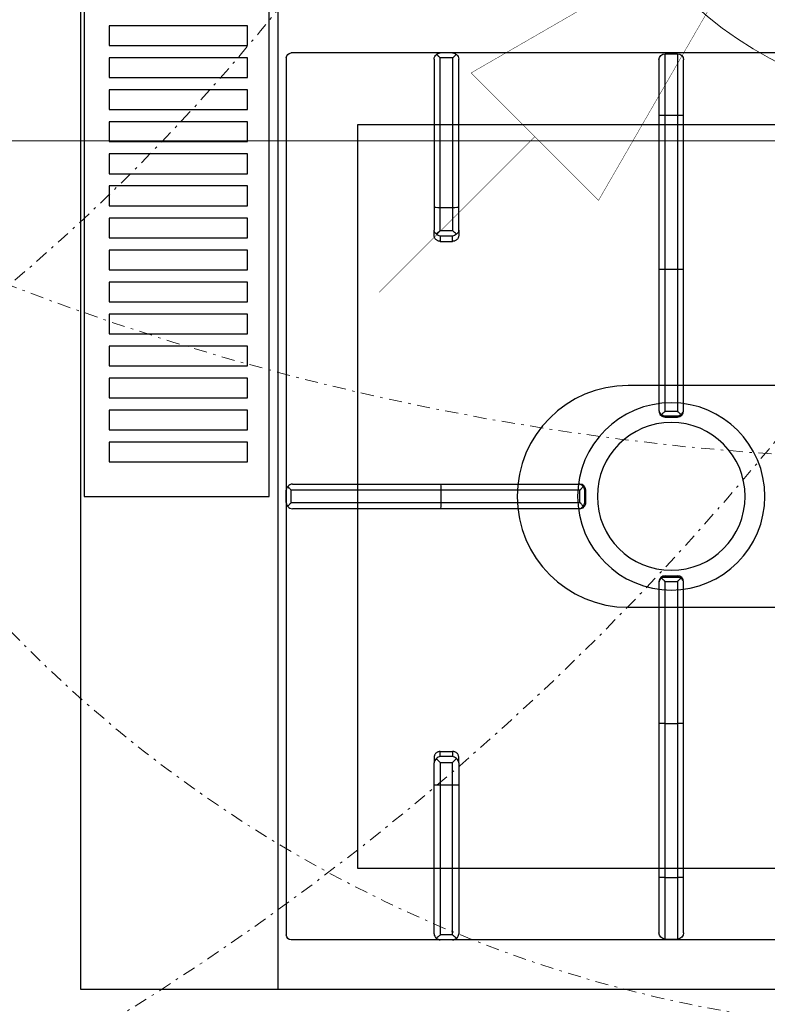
# Model space of a CAD drawing. Header units: millimetres. Extents: x -740 to 33545, y 5178 to 22494.
# Tile 116 of 256: x 9187 to 9218, y 10414 to 10454. Entities that reach past the tile are written whole.
import ezdxf

# ---------------------------------------------------------------- set-up
doc = ezdxf.new("R2010")
doc.units = ezdxf.units.MM
doc.header["$MEASUREMENT"] = 0
doc.linetypes.add('DASHDOT', pattern=[1, 0.5, -0.25, 0, -0.25])
doc.linetypes.add('DIVIDE2', pattern=[0.625, 0.25, -0.125, 0, -0.125, 0, -0.125])
doc.layers.get('Defpoints').update_dxf_attribs({"color": 252})
for name, color, linetype, lineweight in [('## went', 20, 'DIVIDE2', 15), ('_IS_Nawiew', 5, 'Continuous', 20), ('_IS_Wywiew', 1, 'Continuous', 20), ('A_wyposażenie', 252, 'Continuous', 9), ('wymiarowanie', 252, 'Continuous', 9)]:
    doc.layers.add(name, color=color, linetype=linetype, lineweight=lineweight)
doc.layers.add('## went NIEWID', color=51, linetype='DASHDOT', lineweight=15, plot=False)
for name, color, linetype in [('NAWIEW', 5, 'Continuous'), ('PQ_200_2D', 252, 'Continuous'), ('PQ_204_2D', 252, 'Continuous')]:
    doc.layers.add(name, color=color, linetype=linetype)
doc.styles.add('styl2', font='simplex.shx')
doc.dimstyles.new('Skala 1-50', dxfattribs={"dimtxt": 12, "dimasz": 5, "dimexe": 1, "dimexo": 1, "dimgap": 1.5, "dimtad": 1, "dimdec": 1, "dimrnd": 0.5, "dimtxsty": 'styl2', "dimblk": 'ARCHTICK', "dimcen": 5, "dimadec": 0, "dimazin": 0, "dimtfac": 1, "dimtdec": 1, "dimtmove": 1, "dimatfit": 3, "dimldrblk": 'ARCHTICK', "dimfxl": 0, "dimlwd": -1, "dimlwe": -1, "dimarcsym": 0})

# ---------------------------------------------------------------- blocks, each defined once
blk = doc.blocks.new('dfghbnj')
at = {"layer": 'PQ_200_2D', "color": 8}
for p, q in [((5168.38, -17005.72), (5968.38, -17005.72)), ((5968.38, -17005.72), (5968.38, -17660.72))]:
    blk.add_line(p, q, dxfattribs=at)
at = {"layer": 'PQ_204_2D', "color": 8}
for p, q in [((5168.38, -17085.72), (5968.38, -17085.72)), ((5590.38, -17089.22), (5946.38, -17089.22)), ((5770.88, -17089.22), (5765.88, -17089.22)), ((5770.88, -17089.22), (5765.88, -17089.22)), ((5588.38, -17657.22), (5588.38, -17091.22)), ((5763.38, -17091.69), (5763.38, -17151.98)), ((5770.88, -17091.21), (5765.88, -17091.21)), ((5765.88, -17152.03), (5765.88, -17091.21)), ((5770.88, -17091.21), (5770.88, -17152.03)), ((5773.38, -17151.98), (5773.38, -17091.69)), ((5948.38, -17657.22), (5948.38, -17091.22)), ((5590.85, -17149.22), (5651.14, -17149.22)), ((5651.14, -17149.22), (5660.28, -17149.22)), ((5662.42, -17149.22), (5660.28, -17149.22)), ((5874.34, -17149.22), (5876.47, -17149.22)), ((5885.62, -17149.22), (5876.47, -17149.22)), ((5945.9, -17149.22), (5885.62, -17149.22)), ((5588.38, -17156.72), (5588.38, -17151.72)), ((5588.38, -17156.72), (5588.38, -17151.72)), ((5590.37, -17156.72), (5590.37, -17151.72)), ((5651.19, -17151.72), (5590.37, -17151.72)), ((5651.19, -17156.72), (5651.19, -17151.72)), ((5660.39, -17151.72), (5651.19, -17151.72)), ((5660.39, -17151.72), (5660.39, -17156.72)), ((5662.75, -17151.72), (5664.85, -17151.72)), ((5662.75, -17156.72), (5662.75, -17151.72)), ((5664.85, -17151.72), (5664.85, -17156.72)), ((5763.38, -17151.98), (5763.38, -17207.86)), ((5770.88, -17152.03), (5765.88, -17152.03)), ((5765.88, -17208.42), (5765.88, -17152.03)), ((5770.88, -17152.03), (5770.88, -17208.42)), ((5773.38, -17207.86), (5773.38, -17151.98)), ((5871.9, -17151.72), (5871.9, -17156.72)), ((5874.01, -17151.72), (5871.9, -17151.72)), ((5874.01, -17156.72), (5874.01, -17151.72)), ((5876.36, -17151.72), (5885.56, -17151.72)), ((5876.36, -17151.72), (5876.36, -17156.72)), ((5885.56, -17151.72), (5946.38, -17151.72)), ((5885.56, -17156.72), (5885.56, -17151.72)), ((5946.38, -17156.72), (5946.38, -17151.72)), ((5948.38, -17156.72), (5948.38, -17151.72)), ((5948.38, -17156.72), (5948.38, -17151.72)), ((5590.37, -17156.72), (5651.19, -17156.72)), ((5651.19, -17156.72), (5660.39, -17156.72)), ((5664.85, -17156.72), (5662.75, -17156.72)), ((5871.9, -17156.72), (5874.01, -17156.72)), ((5885.56, -17156.72), (5876.36, -17156.72)), ((5946.38, -17156.72), (5885.56, -17156.72)), ((5651.14, -17159.22), (5590.85, -17159.22)), ((5660.28, -17159.22), (5651.14, -17159.22)), ((5660.28, -17159.22), (5662.42, -17159.22)), ((5876.47, -17159.22), (5874.34, -17159.22)), ((5876.47, -17159.22), (5885.62, -17159.22)), ((5885.62, -17159.22), (5945.9, -17159.22)), ((5763.38, -17207.86), (5763.38, -17208.28)), ((5770.88, -17208.42), (5765.88, -17208.42)), ((5773.38, -17208.28), (5773.38, -17207.86)), ((5765.88, -17210.78), (5765.88, -17210.33)), ((5770.88, -17210.33), (5765.88, -17210.33)), ((5770.88, -17210.78), (5765.88, -17210.78)), ((5770.88, -17210.33), (5770.88, -17210.78)), ((5591.19, -17240.47), (5613.69, -17240.47)), ((5613.69, -17240.47), (5613.69, -17242.97)), ((5613.69, -17240.47), (5676.14, -17240.47)), ((5676.14, -17240.47), (5733.27, -17240.47)), ((5733.27, -17240.47), (5733.69, -17240.47)), ((5803.06, -17240.47), (5803.48, -17240.47)), ((5803.48, -17240.47), (5860.62, -17240.47)), ((5860.62, -17240.47), (5923.06, -17240.47)), ((5923.06, -17242.97), (5923.06, -17240.47)), ((5923.06, -17240.47), (5945.56, -17240.47)), ((5588.69, -17242.97), (5588.69, -17247.97)), ((5613.69, -17242.97), (5588.69, -17242.97)), ((5613.69, -17242.97), (5613.69, -17247.97)), ((5676.19, -17242.97), (5613.69, -17242.97)), ((5676.19, -17242.97), (5676.19, -17247.97)), ((5733.83, -17242.97), (5676.19, -17242.97)), ((5733.83, -17242.97), (5733.83, -17247.97)), ((5735.64, -17242.37), (5735.64, -17248.56)), ((5735.74, -17242.97), (5735.74, -17247.97)), ((5736.19, -17242.97), (5735.74, -17242.97)), ((5736.19, -17242.97), (5736.19, -17247.97)), ((5800.56, -17242.97), (5800.56, -17247.97)), ((5801.01, -17242.97), (5800.56, -17242.97)), ((5801.01, -17242.97), (5801.01, -17247.97)), ((5801.11, -17242.37), (5801.11, -17248.56)), ((5802.92, -17242.97), (5802.92, -17247.97)), ((5860.56, -17242.97), (5802.92, -17242.97)), ((5860.56, -17242.97), (5860.56, -17247.97)), ((5923.06, -17242.97), (5860.56, -17242.97)), ((5923.06, -17242.97), (5923.06, -17247.97)), ((5948.06, -17242.97), (5923.06, -17242.97)), ((5948.06, -17242.97), (5948.06, -17247.97)), ((5588.69, -17247.97), (5613.69, -17247.97)), ((5613.69, -17247.97), (5676.19, -17247.97)), ((5613.69, -17247.97), (5613.69, -17250.47)), ((5676.19, -17247.97), (5733.83, -17247.97)), ((5735.74, -17247.97), (5736.19, -17247.97)), ((5800.56, -17247.97), (5801.01, -17247.97)), ((5802.92, -17247.97), (5860.56, -17247.97)), ((5860.56, -17247.97), (5923.06, -17247.97)), ((5923.06, -17250.47), (5923.06, -17247.97)), ((5923.06, -17247.97), (5948.06, -17247.97)), ((5613.69, -17250.47), (5591.19, -17250.47)), ((5676.14, -17250.47), (5613.69, -17250.47)), ((5733.27, -17250.47), (5676.14, -17250.47)), ((5733.69, -17250.47), (5733.27, -17250.47)), ((5803.48, -17250.47), (5803.06, -17250.47)), ((5860.62, -17250.47), (5803.48, -17250.47)), ((5923.06, -17250.47), (5860.62, -17250.47)), ((5945.56, -17250.47), (5923.06, -17250.47))]:
    blk.add_line(p, q, dxfattribs=at)
for points in [[(5368.38, -17007.22), (5768.38, -17007.22), (5768.38, -17082.22), (5368.38, -17082.22)], [(5577.38, -17017.38), (5585.38, -17017.38), (5585.38, -17073.53), (5577.38, -17073.53)], [(5590.38, -17017.38), (5598.38, -17017.38), (5598.38, -17073.53), (5590.38, -17073.53)], [(5603.38, -17017.38), (5611.38, -17017.38), (5611.38, -17073.53), (5603.38, -17073.53)], [(5616.38, -17017.38), (5624.38, -17017.38), (5624.38, -17073.53), (5616.38, -17073.53)], [(5629.38, -17017.38), (5637.38, -17017.38), (5637.38, -17073.53), (5629.38, -17073.53)], [(5642.38, -17017.38), (5650.38, -17017.38), (5650.38, -17073.53), (5642.38, -17073.53)], [(5655.38, -17017.38), (5663.38, -17017.38), (5663.38, -17073.53), (5655.38, -17073.53)], [(5668.38, -17017.38), (5676.38, -17017.38), (5676.38, -17073.53), (5668.38, -17073.53)], [(5681.38, -17017.38), (5689.38, -17017.38), (5689.38, -17073.53), (5681.38, -17073.53)], [(5694.38, -17017.38), (5702.38, -17017.38), (5702.38, -17073.53), (5694.38, -17073.53)], [(5707.38, -17017.38), (5715.38, -17017.38), (5715.38, -17073.53), (5707.38, -17073.53)], [(5720.38, -17017.38), (5728.38, -17017.38), (5728.38, -17073.53), (5720.38, -17073.53)], [(5733.38, -17017.38), (5741.38, -17017.38), (5741.38, -17073.53), (5733.38, -17073.53)], [(5746.38, -17017.38), (5754.38, -17017.38), (5754.38, -17073.53), (5746.38, -17073.53)], [(5919.4, -17118.2), (5617.36, -17118.2), (5617.36, -17630.24), (5919.4, -17630.24)]]:
    blk.add_lwpolyline(points, close=True, dxfattribs=at)
blk.add_lwpolyline([(5723.38, -17359.22), (5723.38, -17227.97, -1), (5813.38, -17227.97), (5813.38, -17359.22)], format="xyb", dxfattribs=at)
for radius in [38, 30]:
    blk.add_circle((5768.38, -17245.47), radius, dxfattribs=at)
for centre, radius, start, end in [((5590.38, -17091.22), 2, 90, 180), ((5946.38, -17091.22), 2, 0, 90), ((5591.19, -17242.97), 2.5, 90, 180), ((5945.56, -17242.97), 2.5, 0, 90), ((5591.19, -17247.97), 2.5, 180, 270), ((5945.56, -17247.97), 2.5, 270, 0)]:
    blk.add_arc(centre, radius, start, end, dxfattribs=at)
at = {"layer": 'PQ_204_2D', "color": 8, "extrusion": (0, 0, -1)}
for centre, major_axis, ratio, start_param, end_param in [((5765.88, -17091.69), (-2.5, 0), 0.948965, 0, 0.895145), ((5770.88, -17091.69), (2.5, 0), 0.948965, -0.895145, 0), ((5876.47, -17151.72), (0, 2.5), 0.84544, -0.894481, 0), ((5885.62, -17151.72), (0, 2.5), 0.02182, 4.712389, 6.283185), ((5945.9, -17151.72), (0, 2.5), 0.948965, 0, 0.895145), ((5765.88, -17151.98), (-2.5, 0), 0.02182, 4.712389, 6.283185), ((5770.88, -17151.98), (2.5, 0), 0.02182, 0, 1.570796), ((5876.47, -17151.72), (1.92, 1.92), 0.8391, 4.014257, 4.690572), ((5876.47, -17151.72), (-2.5, 2.5), 0.02182, 4.734206, 5.410521), ((5876.47, -17156.72), (-1.92, 1.92), 0.8391, 4.734206, 5.410521), ((5876.47, -17156.72), (2.5, 2.5), 0.02182, 4.014257, 4.690572), ((5885.62, -17156.72), (0, 2.5), 0.02182, 3.141593, 4.712389), ((5876.47, -17156.72), (0, 2.5), 0.84544, 3.141593, 4.036074), ((5945.9, -17156.72), (0, 2.5), 0.948965, 2.246448, 3.141593), ((5765.88, -17207.86), (-2.5, 0), 0.951091, -0.914364, 0), ((5765.88, -17208.28), (0, 2.5), 0.99863, 3.141593, 4.712389), ((5770.88, -17208.28), (0, 2.5), 0.99863, 1.570796, 3.141593), ((5770.88, -17207.86), (2.5, 0), 0.951091, 0, 0.914364), ((5676.14, -17242.97), (0, 2.5), 0.02182, 0, 1.570796), ((5733.27, -17242.97), (0, 2.5), 0.951091, 0, 0.914364), ((5733.69, -17242.97), (-2.5, 0), 0.99863, 1.570796, 3.141593), ((5803.06, -17242.97), (-2.5, 0), 0.99863, 0, 1.570796), ((5803.48, -17242.97), (0, 2.5), 0.951091, -0.914364, 0), ((5860.62, -17242.97), (0, 2.5), 0.02182, -1.570796, 0), ((5732.27, -17242.97), (-3.47, 0), 0.720185, 2.903047, 3.141593), ((5804.48, -17242.97), (3.47, 0), 0.720185, 3.141593, 3.380139), ((5676.14, -17247.97), (0, 2.5), 0.02182, 1.570796, 3.141593), ((5733.27, -17247.97), (0, 2.5), 0.951091, 2.227228, 3.141593), ((5733.69, -17247.97), (-2.5, 0), 0.99863, 3.141593, 4.712389), ((5732.27, -17247.97), (3.47, 0), 0.720185, 0, 0.238546), ((5803.06, -17247.97), (-2.5, 0), 0.99863, 4.712389, 6.283185), ((5804.48, -17247.97), (-3.47, 0), 0.720185, -0.238546, 0), ((5803.48, -17247.97), (0, 2.5), 0.951091, 3.141593, 4.055957), ((5860.62, -17247.97), (0, 2.5), 0.02182, 3.141593, 4.712389)]:
    blk.add_ellipse(centre, major_axis=major_axis, ratio=ratio, start_param=start_param, end_param=end_param, dxfattribs=at)
at = {"layer": 'PQ_204_2D', "color": 8}
for centre, major_axis, ratio, start_param, end_param in [((5590.85, -17151.72), (0, 2.5), 0.948965, 0, 0.895145), ((5651.14, -17151.72), (0, 2.5), 0.02182, 4.712389, 6.283185), ((5660.28, -17151.72), (0, 2.5), 0.84544, -0.894481, 0), ((5660.28, -17151.72), (2.5, 2.5), 0.02182, 4.734206, 5.410521), ((5660.28, -17151.72), (-1.92, 1.92), 0.8391, 4.014257, 4.690572), ((5651.14, -17156.72), (0, 2.5), 0.02182, 3.141593, 4.712389), ((5660.28, -17156.72), (-2.5, 2.5), 0.02182, 4.014257, 4.690572), ((5660.28, -17156.72), (1.92, 1.92), 0.8391, 4.734206, 5.410521), ((5590.85, -17156.72), (0, 2.5), 0.948965, 2.246448, 3.141593), ((5660.28, -17156.72), (0, 2.5), 0.84544, 3.141593, 4.036074)]:
    blk.add_ellipse(centre, major_axis=major_axis, ratio=ratio, start_param=start_param, end_param=end_param, dxfattribs=at)
for points, knots in [([(5764.31, -17089.84), (5764.52, -17089.66), (5764.74, -17089.52), (5765.13, -17089.36), (5765.28, -17089.31), (5765.58, -17089.24), (5765.73, -17089.22), (5765.88, -17089.22)], [11.861002, 11.861002, 11.861002, 11.861002, 12.775829, 12.775829, 13.352773, 13.352773, 13.929718, 13.929718, 13.929718, 13.929718]), ([(5765.88, -17091.21), (5765.73, -17091.08), (5765.58, -17090.95), (5765.28, -17090.68), (5765.13, -17090.55), (5764.74, -17090.21), (5764.52, -17090.01), (5764.31, -17089.84)], [0, 0, 0, 0, 0.576945, 0.576945, 1.153889, 1.153889, 2.068716, 2.068716, 2.068716, 2.068716]), ([(5770.88, -17089.22), (5771.02, -17089.22), (5771.17, -17089.24), (5771.47, -17089.31), (5771.62, -17089.36), (5772.01, -17089.52), (5772.24, -17089.66), (5772.44, -17089.84)], [0, 0, 0, 0, 0.576945, 0.576945, 1.153889, 1.153889, 2.068716, 2.068716, 2.068716, 2.068716]), ([(5772.44, -17089.84), (5772.24, -17090.01), (5772.01, -17090.21), (5771.62, -17090.55), (5771.47, -17090.68), (5771.17, -17090.95), (5771.02, -17091.08), (5770.88, -17091.21)], [11.858599, 11.858599, 11.858599, 11.858599, 12.773425, 12.773425, 13.35037, 13.35037, 13.927314, 13.927314, 13.927314, 13.927314]), ([(5664.85, -17151.72), (5664.85, -17151.56), (5664.84, -17151.4), (5664.77, -17151.07), (5664.73, -17150.91), (5664.6, -17150.61), (5664.53, -17150.46), (5664.35, -17150.18), (5664.25, -17150.06), (5664.03, -17149.84), (5663.91, -17149.73), (5663.64, -17149.55), (5663.5, -17149.47), (5663.2, -17149.34), (5663.04, -17149.29), (5662.73, -17149.23), (5662.57, -17149.22), (5662.42, -17149.22)], [15.096253, 15.096253, 15.096253, 15.096253, 15.567018, 15.567018, 16.037783, 16.037783, 16.508548, 16.508548, 16.979314, 16.979314, 17.45135, 17.45135, 17.923386, 17.923386, 18.395422, 18.395422, 18.867458, 18.867458, 18.867458, 18.867458]), ([(5871.9, -17151.72), (5871.9, -17151.56), (5871.92, -17151.4), (5871.98, -17151.07), (5872.02, -17150.91), (5872.15, -17150.61), (5872.23, -17150.46), (5872.41, -17150.18), (5872.51, -17150.06), (5872.72, -17149.84), (5872.85, -17149.73), (5873.11, -17149.55), (5873.26, -17149.47), (5873.56, -17149.34), (5873.71, -17149.29), (5874.03, -17149.23), (5874.18, -17149.22), (5874.34, -17149.22)], [15.096253, 15.096253, 15.096253, 15.096253, 15.567018, 15.567018, 16.037783, 16.037783, 16.508548, 16.508548, 16.979314, 16.979314, 17.45135, 17.45135, 17.923386, 17.923386, 18.395422, 18.395422, 18.867458, 18.867458, 18.867458, 18.867458]), ([(5589, -17150.15), (5588.82, -17150.36), (5588.68, -17150.58), (5588.52, -17150.97), (5588.47, -17151.12), (5588.4, -17151.42), (5588.38, -17151.57), (5588.38, -17151.72)], [11.858599, 11.858599, 11.858599, 11.858599, 12.773425, 12.773425, 13.35037, 13.35037, 13.927314, 13.927314, 13.927314, 13.927314]), ([(5590.37, -17151.72), (5590.25, -17151.57), (5590.11, -17151.42), (5589.84, -17151.12), (5589.71, -17150.97), (5589.37, -17150.58), (5589.17, -17150.36), (5589, -17150.15)], [0, 0, 0, 0, 0.576945, 0.576945, 1.153889, 1.153889, 2.068716, 2.068716, 2.068716, 2.068716]), ([(5946.38, -17151.72), (5946.51, -17151.57), (5946.64, -17151.42), (5946.91, -17151.12), (5947.04, -17150.97), (5947.38, -17150.58), (5947.58, -17150.36), (5947.76, -17150.15)], [0, 0, 0, 0, 0.576945, 0.576945, 1.153889, 1.153889, 2.068716, 2.068716, 2.068716, 2.068716]), ([(5947.76, -17150.15), (5947.93, -17150.36), (5948.07, -17150.58), (5948.23, -17150.97), (5948.28, -17151.12), (5948.35, -17151.42), (5948.37, -17151.57), (5948.38, -17151.72)], [11.858599, 11.858599, 11.858599, 11.858599, 12.773425, 12.773425, 13.35037, 13.35037, 13.927314, 13.927314, 13.927314, 13.927314]), ([(5588.38, -17156.72), (5588.38, -17156.86), (5588.4, -17157.01), (5588.47, -17157.31), (5588.52, -17157.46), (5588.68, -17157.85), (5588.82, -17158.08), (5589, -17158.28)], [0, 0, 0, 0, 0.576945, 0.576945, 1.153889, 1.153889, 2.068716, 2.068716, 2.068716, 2.068716]), ([(5589, -17158.28), (5589.17, -17158.08), (5589.37, -17157.85), (5589.71, -17157.46), (5589.84, -17157.31), (5590.11, -17157.01), (5590.25, -17156.86), (5590.37, -17156.72)], [11.858599, 11.858599, 11.858599, 11.858599, 12.773425, 12.773425, 13.35037, 13.35037, 13.927314, 13.927314, 13.927314, 13.927314]), ([(5662.42, -17159.22), (5662.57, -17159.22), (5662.73, -17159.2), (5663.04, -17159.14), (5663.2, -17159.09), (5663.5, -17158.96), (5663.64, -17158.88), (5663.91, -17158.7), (5664.03, -17158.59), (5664.25, -17158.37), (5664.35, -17158.25), (5664.53, -17157.97), (5664.6, -17157.83), (5664.73, -17157.52), (5664.77, -17157.36), (5664.84, -17157.03), (5664.85, -17156.87), (5664.85, -17156.72)], [3.776921, 3.776921, 3.776921, 3.776921, 4.248957, 4.248957, 4.720993, 4.720993, 5.193029, 5.193029, 5.665065, 5.665065, 6.135831, 6.135831, 6.606596, 6.606596, 7.077361, 7.077361, 7.548126, 7.548126, 7.548126, 7.548126]), ([(5874.34, -17159.22), (5874.18, -17159.22), (5874.03, -17159.2), (5873.71, -17159.14), (5873.56, -17159.09), (5873.26, -17158.96), (5873.11, -17158.88), (5872.85, -17158.7), (5872.72, -17158.59), (5872.51, -17158.37), (5872.41, -17158.25), (5872.23, -17157.97), (5872.15, -17157.83), (5872.02, -17157.52), (5871.98, -17157.36), (5871.92, -17157.03), (5871.9, -17156.87), (5871.9, -17156.72)], [3.776921, 3.776921, 3.776921, 3.776921, 4.248957, 4.248957, 4.720993, 4.720993, 5.193029, 5.193029, 5.665065, 5.665065, 6.135831, 6.135831, 6.606596, 6.606596, 7.077361, 7.077361, 7.548126, 7.548126, 7.548126, 7.548126]), ([(5947.76, -17158.28), (5947.58, -17158.08), (5947.38, -17157.85), (5947.04, -17157.46), (5946.91, -17157.31), (5946.64, -17157.01), (5946.51, -17156.86), (5946.38, -17156.72)], [11.858599, 11.858599, 11.858599, 11.858599, 12.773425, 12.773425, 13.35037, 13.35037, 13.927314, 13.927314, 13.927314, 13.927314]), ([(5948.38, -17156.72), (5948.37, -17156.86), (5948.35, -17157.01), (5948.28, -17157.31), (5948.23, -17157.46), (5948.07, -17157.85), (5947.93, -17158.08), (5947.76, -17158.28)], [0, 0, 0, 0, 0.576945, 0.576945, 1.153889, 1.153889, 2.068716, 2.068716, 2.068716, 2.068716]), ([(5764.35, -17209.74), (5764.46, -17209.65), (5764.57, -17209.56), (5764.78, -17209.38), (5764.89, -17209.29), (5765.11, -17209.09), (5765.22, -17209), (5765.43, -17208.81), (5765.54, -17208.72), (5765.68, -17208.6), (5765.72, -17208.56), (5765.78, -17208.5), (5765.8, -17208.49), (5765.83, -17208.46), (5765.84, -17208.45), (5765.85, -17208.44), (5765.86, -17208.44), (5765.86, -17208.43), (5765.87, -17208.43), (5765.87, -17208.43), (5765.87, -17208.43), (5765.87, -17208.42), (5765.87, -17208.42), (5765.87, -17208.42), (5765.87, -17208.42), (5765.87, -17208.42), (5765.88, -17208.42), (5765.88, -17208.42)], [5.917739, 5.917739, 5.917739, 5.917739, 6.381174, 6.381174, 6.832619, 6.832619, 7.284064, 7.284064, 7.735508, 7.735508, 7.961231, 7.961231, 8.074092, 8.074092, 8.130523, 8.130523, 8.158738, 8.158738, 8.172846, 8.172846, 8.179899, 8.179899, 8.183426, 8.183426, 8.18519, 8.18519, 8.186953, 8.186953, 8.186953, 8.186953]), ([(5765.88, -17210.33), (5765.61, -17210.32), (5765.32, -17210.26), (5764.9, -17210.09), (5764.77, -17210.02), (5764.54, -17209.88), (5764.44, -17209.81), (5764.35, -17209.74)], [0, 0, 0, 0, 1.068151, 1.068151, 1.602227, 1.602227, 2.010889, 2.010889, 2.010889, 2.010889]), ([(5770.88, -17208.42), (5770.88, -17208.42), (5770.88, -17208.42), (5770.88, -17208.42), (5770.88, -17208.42), (5770.88, -17208.42), (5770.88, -17208.42), (5770.88, -17208.43), (5770.88, -17208.43), (5770.89, -17208.43), (5770.89, -17208.43), (5770.89, -17208.44), (5770.9, -17208.44), (5770.91, -17208.45), (5770.92, -17208.46), (5770.95, -17208.49), (5770.97, -17208.5), (5771.03, -17208.56), (5771.08, -17208.6), (5771.21, -17208.72), (5771.32, -17208.81), (5771.53, -17209), (5771.64, -17209.09), (5771.86, -17209.29), (5771.97, -17209.38), (5772.18, -17209.56), (5772.29, -17209.65), (5772.4, -17209.74)], [8.18747, 8.18747, 8.18747, 8.18747, 8.189233, 8.189233, 8.190997, 8.190997, 8.194524, 8.194524, 8.201577, 8.201577, 8.215685, 8.215685, 8.2439, 8.2439, 8.300331, 8.300331, 8.413192, 8.413192, 8.638915, 8.638915, 9.09036, 9.09036, 9.541804, 9.541804, 9.993249, 9.993249, 10.456684, 10.456684, 10.456684, 10.456684]), ([(5772.4, -17209.74), (5772.31, -17209.81), (5772.21, -17209.88), (5771.98, -17210.02), (5771.85, -17210.09), (5771.43, -17210.26), (5771.14, -17210.32), (5770.88, -17210.33)], [11.918829, 11.918829, 11.918829, 11.918829, 12.327491, 12.327491, 12.861567, 12.861567, 13.929718, 13.929718, 13.929718, 13.929718]), ([(5735.15, -17241.44), (5735.06, -17241.55), (5734.97, -17241.66), (5734.79, -17241.87), (5734.7, -17241.98), (5734.5, -17242.2), (5734.41, -17242.31), (5734.22, -17242.52), (5734.13, -17242.63), (5734.01, -17242.76), (5733.97, -17242.81), (5733.91, -17242.87), (5733.9, -17242.89), (5733.87, -17242.92), (5733.86, -17242.93), (5733.85, -17242.94), (5733.85, -17242.95), (5733.84, -17242.95), (5733.84, -17242.96), (5733.84, -17242.96), (5733.84, -17242.96), (5733.83, -17242.96), (5733.83, -17242.96), (5733.83, -17242.96), (5733.83, -17242.96), (5733.83, -17242.96), (5733.83, -17242.96), (5733.83, -17242.97)], [5.918781, 5.918781, 5.918781, 5.918781, 6.382244, 6.382244, 6.833826, 6.833826, 7.285407, 7.285407, 7.736989, 7.736989, 7.96278, 7.96278, 8.075675, 8.075675, 8.132123, 8.132123, 8.160346, 8.160346, 8.174458, 8.174458, 8.181514, 8.181514, 8.185042, 8.185042, 8.186806, 8.186806, 8.18857, 8.18857, 8.18857, 8.18857]), ([(5735.64, -17242.37), (5735.61, -17242.27), (5735.58, -17242.17), (5735.44, -17241.85), (5735.31, -17241.63), (5735.15, -17241.44)], [0.764042, 0.764042, 0.764042, 0.764042, 1.153889, 1.153889, 2.012527, 2.012527, 2.012527, 2.012527]), ([(5801.6, -17241.44), (5801.44, -17241.63), (5801.31, -17241.85), (5801.18, -17242.17), (5801.14, -17242.27), (5801.11, -17242.37)], [11.917214, 11.917214, 11.917214, 11.917214, 12.775852, 12.775852, 13.165698, 13.165698, 13.165698, 13.165698]), ([(5802.92, -17242.97), (5802.92, -17242.96), (5802.92, -17242.96), (5802.92, -17242.96), (5802.92, -17242.96), (5802.92, -17242.96), (5802.92, -17242.96), (5802.92, -17242.96), (5802.92, -17242.96), (5802.91, -17242.96), (5802.91, -17242.95), (5802.91, -17242.95), (5802.9, -17242.94), (5802.89, -17242.93), (5802.88, -17242.92), (5802.86, -17242.89), (5802.84, -17242.87), (5802.78, -17242.81), (5802.74, -17242.76), (5802.62, -17242.63), (5802.53, -17242.52), (5802.34, -17242.31), (5802.25, -17242.2), (5802.06, -17241.98), (5801.96, -17241.87), (5801.78, -17241.66), (5801.69, -17241.55), (5801.6, -17241.44)], [8.18857, 8.18857, 8.18857, 8.18857, 8.190334, 8.190334, 8.192098, 8.192098, 8.195626, 8.195626, 8.202682, 8.202682, 8.216794, 8.216794, 8.245018, 8.245018, 8.301466, 8.301466, 8.414361, 8.414361, 8.640152, 8.640152, 9.091733, 9.091733, 9.543315, 9.543315, 9.994896, 9.994896, 10.458359, 10.458359, 10.458359, 10.458359]), ([(5733.83, -17247.97), (5733.83, -17247.97), (5733.83, -17247.97), (5733.83, -17247.97), (5733.83, -17247.97), (5733.83, -17247.97), (5733.83, -17247.97), (5733.84, -17247.97), (5733.84, -17247.97), (5733.84, -17247.98), (5733.84, -17247.98), (5733.85, -17247.98), (5733.85, -17247.99), (5733.86, -17248), (5733.87, -17248.01), (5733.9, -17248.04), (5733.91, -17248.06), (5733.97, -17248.12), (5734.01, -17248.17), (5734.13, -17248.3), (5734.22, -17248.41), (5734.41, -17248.62), (5734.5, -17248.73), (5734.7, -17248.95), (5734.79, -17249.06), (5734.97, -17249.27), (5735.06, -17249.38), (5735.15, -17249.49)], [8.188054, 8.188054, 8.188054, 8.188054, 8.189818, 8.189818, 8.191582, 8.191582, 8.19511, 8.19511, 8.202166, 8.202166, 8.216278, 8.216278, 8.244501, 8.244501, 8.300949, 8.300949, 8.413844, 8.413844, 8.639635, 8.639635, 9.091217, 9.091217, 9.542798, 9.542798, 9.99438, 9.99438, 10.457843, 10.457843, 10.457843, 10.457843]), ([(5735.15, -17249.49), (5735.31, -17249.3), (5735.44, -17249.08), (5735.58, -17248.76), (5735.61, -17248.66), (5735.64, -17248.56)], [11.917214, 11.917214, 11.917214, 11.917214, 12.775852, 12.775852, 13.165698, 13.165698, 13.165698, 13.165698]), ([(5801.11, -17248.56), (5801.14, -17248.66), (5801.18, -17248.76), (5801.31, -17249.08), (5801.44, -17249.3), (5801.6, -17249.49)], [0.764042, 0.764042, 0.764042, 0.764042, 1.153889, 1.153889, 2.012527, 2.012527, 2.012527, 2.012527]), ([(5801.6, -17249.49), (5801.69, -17249.38), (5801.78, -17249.27), (5801.96, -17249.06), (5802.06, -17248.95), (5802.25, -17248.73), (5802.34, -17248.62), (5802.53, -17248.41), (5802.62, -17248.3), (5802.74, -17248.17), (5802.78, -17248.12), (5802.84, -17248.06), (5802.86, -17248.04), (5802.88, -17248.01), (5802.89, -17248), (5802.9, -17247.99), (5802.91, -17247.98), (5802.91, -17247.98), (5802.91, -17247.98), (5802.92, -17247.97), (5802.92, -17247.97), (5802.92, -17247.97), (5802.92, -17247.97), (5802.92, -17247.97), (5802.92, -17247.97), (5802.92, -17247.97), (5802.92, -17247.97), (5802.92, -17247.97)], [5.918265, 5.918265, 5.918265, 5.918265, 6.381728, 6.381728, 6.833309, 6.833309, 7.284891, 7.284891, 7.736472, 7.736472, 7.962263, 7.962263, 8.075158, 8.075158, 8.131606, 8.131606, 8.15983, 8.15983, 8.173942, 8.173942, 8.180998, 8.180998, 8.184526, 8.184526, 8.18629, 8.18629, 8.188054, 8.188054, 8.188054, 8.188054])]:
    blk.add_open_spline(points, degree=3, knots=knots, dxfattribs=at)
blk = doc.blocks.new('_ArchTick')
at = {"color": 0, "linetype": 'ByBlock', "const_width": 0.15}
blk.add_lwpolyline([(-0.5, -0.5), (0.5, 0.5)], dxfattribs=at)
blk = doc.blocks.new('*D2199')
at = {"layer": 'Defpoints', "color": 0}
for p in [(8932.185, 10460.603), (9368.185, 10460.603), (9368.185, 10449.072)]:
    blk.add_point(p, dxfattribs=at)
at = {"layer": 'wymiarowanie', "color": 0}
for p, q in [((8932.185, 10454.072), (8932.185, 10448.072)), ((9368.185, 10454.072), (9368.185, 10448.072)), ((8932.185, 10449.072), (9368.185, 10449.072))]:
    blk.add_line(p, q, dxfattribs=at)
at = {"layer": 'wymiarowanie', "color": 0, "xscale": 5, "yscale": 5, "zscale": 5, "rotation": 180}
blk.add_blockref('_ArchTick', (8932.185, 10449.072), dxfattribs=at)
at = {"layer": 'wymiarowanie', "color": 0, "xscale": 5, "yscale": 5, "zscale": 5}
blk.add_blockref('_ArchTick', (9368.185, 10449.072), dxfattribs=at)
at = {"layer": 'wymiarowanie', "color": 0, "insert": (9150.185, 10456.872), "char_height": 12, "attachment_point": 5, "style": 'styl2'}
blk.add_mtext('436', dxfattribs=at)
blk = doc.blocks.new('erdrrer')
at = {"layer": '## went NIEWID'}
for radius in [100, 75, 50]:
    blk.add_circle((341353.74, 163309.616), radius, dxfattribs=at)
blk = doc.blocks.new('FILL_244')
at = {"color": 1, "linetype": 'Continuous', "const_width": 0.018}
blk.add_lwpolyline([(-42321.147, 274.228), (-42308.599, 266.984), (-42313.902, 261.68)], close=True, dxfattribs=at)
blk = doc.blocks.new('A$C06D629D9')
at = {"layer": 'NAWIEW', "color": 1, "linetype": 'Continuous', "const_width": 0.018}
for points in [[(-7.566, -7.566), (-20.114, -14.81)], [(-7.566, -7.566), (-20.114, -14.81)], [(-14.81, -20.114), (-7.566, -7.566)], [(-20.114, -14.81), (-14.81, -20.114)], [(-20.114, -14.81), (-14.81, -20.114)], [(-23.936, -23.936), (-17.462, -17.462)]]:
    blk.add_lwpolyline(points, dxfattribs=at)
at = {"layer": 'NAWIEW', "extrusion": (0, 0, -1), "zscale": -1}
blk.add_blockref('FILL_244', (42328.713, -281.794), dxfattribs=at)
blk = doc.blocks.new('heether5')
at = {"layer": '## went NIEWID'}
for radius in [100, 75, 50]:
    blk.add_circle((341463.049, 163171.587), radius, dxfattribs=at)
at = {"layer": '## went', "xscale": 0.9144000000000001, "yscale": 0.9144000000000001, "zscale": 0.9144000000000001}
blk.add_blockref('A$C06D629D9', (341463.049, 163171.587), dxfattribs=at)

msp = doc.modelspace()

# ---------------------------------------------------------------- linework, layer by layer
at = {"layer": '_IS_Wywiew'}
msp.add_circle((9225.205, 10466.273), 15.75, dxfattribs=at)

# ---------------------------------------------------------------- block references
at = {"layer": '_IS_Nawiew', "xscale": 1.0688, "yscale": 1.0688, "zscale": 1.0688}
msp.add_blockref('erdrrer', (-355703.691, -164040.797), dxfattribs=at)
at = {"layer": '_IS_Wywiew', "xscale": 1.06666624, "yscale": 1.06666624, "zscale": 1.06666624}
for p in [(-355001.902, -163506.85), (-355001.902, -163583.35)]:
    msp.add_blockref('heether5', p, dxfattribs=at)
at = {"layer": 'A_wyposażenie', "xscale": -0.09999999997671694, "yscale": 0.09999999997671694, "zscale": 0.1, "rotation": 90}
msp.add_blockref('dfghbnj', (7489.164, 11011.478), dxfattribs=at)

# ---------------------------------------------------------------- dimensions: what is measured, and where the dimension line sits
at = {"layer": 'wymiarowanie'}
dim = msp.add_linear_dim(base=(9368.185, 10449.072), p1=(8932.185, 10460.603), p2=(9368.185, 10460.603), dimstyle='Skala 1-50', dxfattribs=at)
dim.commit()
dim.dimension.update_dxf_attribs({"geometry": '*D2199', "text_midpoint": (9150.185, 10456.872)})

doc.saveas('drawing.dxf')
